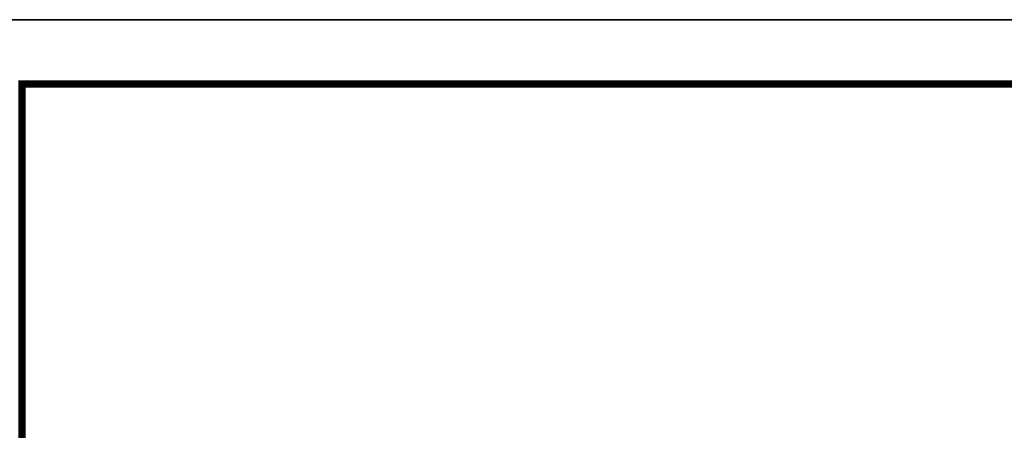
# Model space of a CAD drawing. Header units: millimetres. Extents: x -539149 to -534375, y 505028 to 505469.
# Tile 84 of 135: x -536157 to -536005, y 505395 to 505459. Entities that reach past the tile are written whole.
import ezdxf

# ---------------------------------------------------------------- set-up
doc = ezdxf.new("R2010")
doc.units = ezdxf.units.MM
doc.header["$LTSCALE"] = 10
doc.layers.add('A-建筑-窗户', color=4, linetype='Continuous')
doc.layers.add('A2图框$0$E-图框', color=100, linetype='Continuous')
doc.layers.add('A-批量打印图层', color=251, linetype='Continuous', plot=False)
doc.layers.add('A2图框$0$图框外线', color=1, linetype='Continuous', plot=False)

# ---------------------------------------------------------------- blocks, each defined once
blk = doc.blocks.new('A2图框')
at = {"layer": 'A2图框$0$E-图框', "color": 4, "const_width": 1.13}
blk.add_lwpolyline([(-363.4, 295.3), (209.38, 295.3), (209.38, -104.9), (-363.4, -104.9)], close=True, dxfattribs=at)
at = {"layer": 'A2图框$0$图框外线', "color": 1}
blk.add_lwpolyline([(-374.72, 305.2), (219.28, 305.2), (219.28, -114.8), (-374.72, -114.8)], close=True, dxfattribs=at)
blk.add_lwpolyline([(-374.72, 305.2), (219.28, 305.2), (219.28, -114.8), (-374.72, -114.8)], close=True, dxfattribs=at)
blk.add_lwpolyline([(-374.72, 305.2), (219.28, 305.2), (219.28, -114.8), (-374.72, -114.8)], close=True, dxfattribs=at)

msp = doc.modelspace()

# ---------------------------------------------------------------- linework, layer by layer
at = {"layer": 'A-批量打印图层'}
msp.add_lwpolyline([(-536167.961, 505458.51), (-535573.961, 505458.51), (-535573.961, 505038.51), (-536167.961, 505038.51)], close=True, dxfattribs=at)

# ---------------------------------------------------------------- block references
at = {"layer": 'A-建筑-窗户', "ltscale": 0.5}
msp.add_blockref('A2图框', (-535793.245, 505153.313), dxfattribs=at)

doc.saveas('drawing.dxf')
